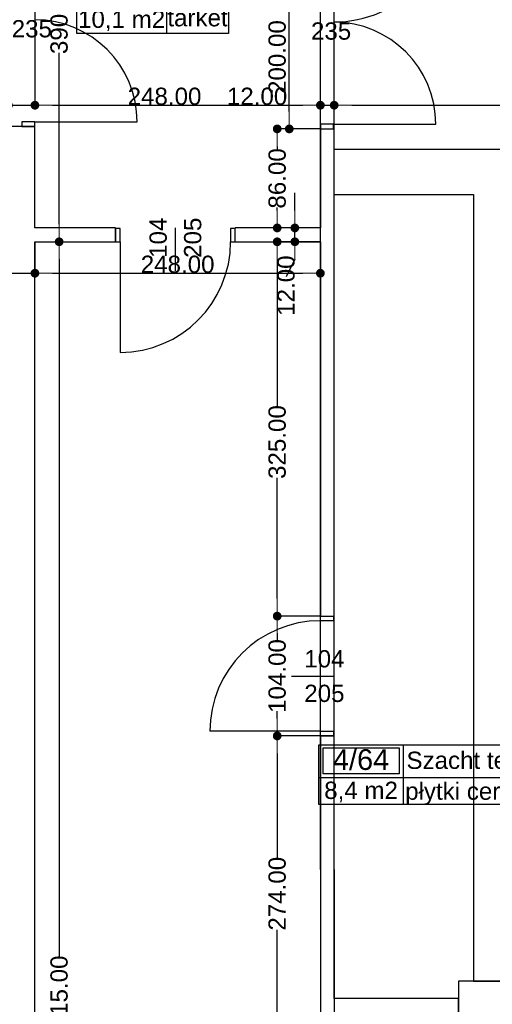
# Model space of a CAD drawing. Header units: millimetres. Extents: x -166872 to -65719, y 14266 to 44345.
# Tile 52 of 65: x -103991 to -99884, y 24589 to 33137. Entities that reach past the tile are written whole.
import ezdxf
from ezdxf.enums import TextEntityAlignment as Align

# ---------------------------------------------------------------- set-up
doc = ezdxf.new("R2010")
doc.units = ezdxf.units.MM
doc.header["$MEASUREMENT"] = 0
for name, color, linetype in [('Drzwi', 7, 'Continuous'), ('Obiekt', 7, 'Continuous'), ('Strefa', 7, 'Continuous'), ('Wymiary', 63, 'Continuous'), ('Ściana', 7, 'Continuous')]:
    doc.layers.add(name, color=color, linetype=linetype)
doc.styles.add('Arial', font='txt')
doc.dimstyles.new('GENERATED_STYLE__1', dxfattribs={"dimtxt": 150, "dimasz": 152, "dimexe": 0.18, "dimexo": 0, "dimgap": 0.09, "dimtad": 1, "dimtih": 1, "dimtoh": 1, "dimlfac": 0.1, "dimzin": 0, "dimdsep": 46, "dimtxsty": 'Arial', "dimblk": 'ARROWHEAD_11', "dimblk1": 'ARROWHEAD_11', "dimblk2": 'ARROWHEAD_11', "dimcen": 0.09, "dimclrd": 114, "dimclre": 114, "dimclrt": 114, "dimazin": 0, "dimtfac": 1, "dimtdec": 4, "dimtmove": 0, "dimatfit": 3, "dimfxl": 1, "dimtolj": 1, "dimtzin": 0, "dimarcsym": 0})
doc.dimstyles.new('GENERATED_STYLE__2', dxfattribs={"dimtxt": 150, "dimasz": 152, "dimexe": 0.18, "dimexo": 0, "dimgap": 0.09, "dimtad": 1, "dimlfac": 0.1, "dimzin": 0, "dimdsep": 46, "dimtxsty": 'Arial', "dimblk": 'ARROWHEAD_11', "dimblk1": 'ARROWHEAD_11', "dimblk2": 'ARROWHEAD_11', "dimcen": 0.09, "dimclrd": 114, "dimclre": 114, "dimclrt": 114, "dimazin": 0, "dimtfac": 1, "dimtdec": 4, "dimtmove": 0, "dimatfit": 3, "dimfxl": 1, "dimtolj": 1, "dimtzin": 0, "dimarcsym": 0})
doc.dimstyles.new('GENERATED_STYLE__3', dxfattribs={"dimtxt": 150, "dimasz": 152, "dimexe": 0.18, "dimexo": 0, "dimgap": 0.09, "dimtad": 1, "dimlfac": 0.1, "dimzin": 0, "dimdsep": 46, "dimtxsty": 'Arial', "dimblk": 'ARROWHEAD_11', "dimblk1": 'ARROWHEAD_11', "dimblk2": 'ARROWHEAD_11', "dimcen": 0.09, "dimclrd": 114, "dimclre": 114, "dimclrt": 114, "dimazin": 0, "dimtfac": 1, "dimtdec": 4, "dimtmove": 2, "dimatfit": 3, "dimfxl": 1, "dimtolj": 1, "dimtzin": 0, "dimarcsym": 0})

# ---------------------------------------------------------------- blocks, each defined once
blk = doc.blocks.new('Śluza_4_59_59', base_point=(-102715.4, 33253.2))
at = {"layer": 'Strefa'}
for p, q in [((-103494.5, 33536), (-102175.4, 33536)), ((-103494.5, 33017.5), (-103494.5, 33536)), ((-103455.5, 33510.1), (-102754.4, 33510.1)), ((-103455.5, 33283.8), (-103455.5, 33510.1)), ((-102754.4, 33510.1), (-102754.4, 33283.8)), ((-102715.4, 33536), (-102715.4, 33017.5)), ((-102175.4, 33536), (-102175.4, 33017.5)), ((-103494.5, 33253.2), (-102175.4, 33253.2)), ((-102754.4, 33283.8), (-103455.5, 33283.8)), ((-102175.4, 33017.5), (-103494.5, 33017.5))]:
    blk.add_line(p, q, dxfattribs=at)
at = {"layer": 'Strefa', "style": 'Arial'}
for tag, height, p in [('ROOM_NUMBER', 180, (-103104.9, 33408.1)), ('ROOM_NAME', 150, (-102445.4, 33393.4)), ('ROOM_CALC_AREA', 150, (-103104.9, 33141.1)), ('floor_f', 150, (-102445.4, 33154.5))]:
    blk.add_attdef(tag, text='', height=height, dxfattribs=at).set_placement(p, align=Align.MIDDLE_CENTER)
blk = doc.blocks.new('Szacht tech._4_64_64', base_point=(-100657.4, 26559.1))
at = {"layer": 'Strefa'}
for p, q in [((-101391.5, 26841.9), (-99449.3, 26841.9)), ((-101391.5, 26323.4), (-101391.5, 26841.9)), ((-100657.4, 26841.9), (-100657.4, 26323.4)), ((-99449.3, 26841.9), (-99449.3, 26323.4)), ((-101354.8, 26816), (-100694.1, 26816)), ((-101354.8, 26589.7), (-101354.8, 26816)), ((-100694.1, 26816), (-100694.1, 26589.7)), ((-100694.1, 26589.7), (-101354.8, 26589.7)), ((-101391.5, 26559.1), (-99449.3, 26559.1)), ((-99449.3, 26323.4), (-101391.5, 26323.4))]:
    blk.add_line(p, q, dxfattribs=at)
at = {"layer": 'Strefa', "style": 'Arial'}
for tag, height, p in [('ROOM_NUMBER', 180, (-101024.4, 26714)), ('ROOM_NAME', 150, (-100053.3, 26707.9)), ('ROOM_CALC_AREA', 150, (-101024.4, 26447)), ('floor_f', 150, (-100053.3, 26440))]:
    blk.add_attdef(tag, text='', height=height, dxfattribs=at).set_placement(p, align=Align.MIDDLE_CENTER)
blk = doc.blocks.new('ARROWHEAD_11')
at = {"color": 0, "linetype": 'Continuous', "lineweight": 0}
blk.add_line((0, 0), (-1, 0), dxfattribs=at)
at = {"color": 0, "linetype": 'Continuous', "lineweight": 0, "const_width": 0.25, "flags": 128}
blk.add_lwpolyline([(-0.125, 0, 1), (0.125, 0, 1)], format="xyb", close=True, dxfattribs=at)
blk = doc.blocks.new('*D5659')
at = {"layer": 'Defpoints', "color": 0}
for p in [(-101378, 25759.3), (-101378, 16957.2), (-101928, 16399.3)]:
    blk.add_point(p, dxfattribs=at)
at = {"layer": 'Wymiary', "color": 114, "lineweight": -2}
for p, q in [((-101378, 25759.3), (-101378, 16957)), ((-101928, 16399.3), (-101928, 16957.4)), ((-101776, 16957.2), (-101530, 16957.2))]:
    blk.add_line(p, q, dxfattribs=at)
at = {"layer": 'Wymiary', "color": 114, "lineweight": -2, "xscale": 152, "yscale": 152, "zscale": 152, "rotation": 180}
blk.add_blockref('ARROWHEAD_11', (-101928, 16957.2), dxfattribs=at)
at = {"layer": 'Wymiary', "color": 114, "lineweight": -2, "xscale": 152, "yscale": 152, "zscale": 152}
blk.add_blockref('ARROWHEAD_11', (-101378, 16957.2), dxfattribs=at)
at = {"layer": 'Wymiary', "color": 114, "lineweight": 13, "insert": (-101653, 17033.9), "char_height": 150, "attachment_point": 5, "style": 'Arial'}
blk.add_mtext('\\A1;55.00', dxfattribs=at)
blk = doc.blocks.new('*D5660')
at = {"layer": 'Defpoints', "color": 0}
for p in [(-101378, 25759.3), (-101258, 25759.3), (-101258, 16957.2)]:
    blk.add_point(p, dxfattribs=at)
at = {"layer": 'Wymiary', "color": 114, "lineweight": -2}
for p, q in [((-101378, 25759.3), (-101378, 16957)), ((-101258, 25759.3), (-101258, 16957)), ((-101530, 16957.2), (-101682, 16957.2)), ((-101378, 16957.2), (-101258, 16957.2)), ((-100954, 16957.2), (-101106, 16957.2)), ((-100462.4, 16957.2), (-100954, 16957.2))]:
    blk.add_line(p, q, dxfattribs=at)
at = {"layer": 'Wymiary', "color": 114, "lineweight": -2, "xscale": 152, "yscale": 152, "zscale": 152}
blk.add_blockref('ARROWHEAD_11', (-101378, 16957.2), dxfattribs=at)
at = {"layer": 'Wymiary', "color": 114, "lineweight": -2, "xscale": 152, "yscale": 152, "zscale": 152, "rotation": 180}
blk.add_blockref('ARROWHEAD_11', (-101258, 16957.2), dxfattribs=at)
at = {"layer": 'Wymiary', "color": 114, "lineweight": 13, "insert": (-100708.2, 17033.9), "char_height": 150, "attachment_point": 5, "style": 'Arial'}
blk.add_mtext('\\A1;12.00', dxfattribs=at)
blk = doc.blocks.new('*D5661')
at = {"layer": 'Defpoints', "color": 0}
for p in [(-101258, 25759.3), (-98938, 16957.2), (-98938, 16399.3)]:
    blk.add_point(p, dxfattribs=at)
at = {"layer": 'Wymiary', "color": 114, "lineweight": -2}
for p, q in [((-101258, 25759.3), (-101258, 16957)), ((-101106, 16957.2), (-99090, 16957.2)), ((-98938, 16399.3), (-98938, 16957.4))]:
    blk.add_line(p, q, dxfattribs=at)
at = {"layer": 'Wymiary', "color": 114, "lineweight": -2, "xscale": 152, "yscale": 152, "zscale": 152, "rotation": 180}
blk.add_blockref('ARROWHEAD_11', (-101258, 16957.2), dxfattribs=at)
at = {"layer": 'Wymiary', "color": 114, "lineweight": -2, "xscale": 152, "yscale": 152, "zscale": 152}
blk.add_blockref('ARROWHEAD_11', (-98938, 16957.2), dxfattribs=at)
at = {"layer": 'Wymiary', "color": 114, "lineweight": 13, "insert": (-99984.2, 17033.9), "char_height": 150, "attachment_point": 5, "style": 'Arial'}
blk.add_mtext('\\A1;232.00', dxfattribs=at)
blk = doc.blocks.new('*D5709')
at = {"layer": 'Defpoints', "color": 0}
for p in [(-101458, 35119.3), (-101378, 34730.8), (-101378, 25759.3)]:
    blk.add_point(p, dxfattribs=at)
at = {"layer": 'Wymiary', "color": 114, "lineweight": -2}
for p, q in [((-101458, 35119.3), (-101458, 34730.6)), ((-102151.4, 34730.8), (-101762, 34730.8)), ((-101762, 34730.8), (-101610, 34730.8)), ((-101458, 34730.8), (-101378, 34730.8)), ((-101378, 25759.3), (-101378, 34731)), ((-101226, 34730.8), (-101074, 34730.8))]:
    blk.add_line(p, q, dxfattribs=at)
at = {"layer": 'Wymiary', "color": 114, "lineweight": -2, "xscale": 152, "yscale": 152, "zscale": 152}
blk.add_blockref('ARROWHEAD_11', (-101458, 34730.8), dxfattribs=at)
at = {"layer": 'Wymiary', "color": 114, "lineweight": -2, "xscale": 152, "yscale": 152, "zscale": 152, "rotation": 180}
blk.add_blockref('ARROWHEAD_11', (-101378, 34730.8), dxfattribs=at)
at = {"layer": 'Wymiary', "color": 114, "lineweight": 13, "insert": (-101956.8, 34807.5), "char_height": 150, "attachment_point": 5, "style": 'Arial'}
blk.add_mtext('\\A1;8.00', dxfattribs=at)
blk = doc.blocks.new('*D5710')
at = {"layer": 'Defpoints', "color": 0}
for p in [(-101258, 34730.8), (-101378, 25759.3), (-101258, 25759.3)]:
    blk.add_point(p, dxfattribs=at)
at = {"layer": 'Wymiary', "color": 114, "lineweight": -2}
for p, q in [((-101530, 34730.8), (-101682, 34730.8)), ((-101378, 25759.3), (-101378, 34731)), ((-101378, 34730.8), (-101258, 34730.8)), ((-101258, 25759.3), (-101258, 34731)), ((-100954, 34730.8), (-101106, 34730.8)), ((-100462.4, 34730.8), (-100954, 34730.8))]:
    blk.add_line(p, q, dxfattribs=at)
at = {"layer": 'Wymiary', "color": 114, "lineweight": -2, "xscale": 152, "yscale": 152, "zscale": 152}
blk.add_blockref('ARROWHEAD_11', (-101378, 34730.8), dxfattribs=at)
at = {"layer": 'Wymiary', "color": 114, "lineweight": -2, "xscale": 152, "yscale": 152, "zscale": 152, "rotation": 180}
blk.add_blockref('ARROWHEAD_11', (-101258, 34730.8), dxfattribs=at)
at = {"layer": 'Wymiary', "color": 114, "lineweight": 13, "insert": (-100708.2, 34807.5), "char_height": 150, "attachment_point": 5, "style": 'Arial'}
blk.add_mtext('\\A1;12.00', dxfattribs=at)
blk = doc.blocks.new('*D5711')
at = {"layer": 'Defpoints', "color": 0}
for p in [(-96798, 34730.8), (-96798, 34704.3), (-101258, 25759.3)]:
    blk.add_point(p, dxfattribs=at)
at = {"layer": 'Wymiary', "color": 114, "lineweight": -2}
for p, q in [((-101258, 25759.3), (-101258, 34731)), ((-101106, 34730.8), (-96950, 34730.8)), ((-96798, 34704.3), (-96798, 34731))]:
    blk.add_line(p, q, dxfattribs=at)
at = {"layer": 'Wymiary', "color": 114, "lineweight": -2, "xscale": 152, "yscale": 152, "zscale": 152, "rotation": 180}
blk.add_blockref('ARROWHEAD_11', (-101258, 34730.8), dxfattribs=at)
at = {"layer": 'Wymiary', "color": 114, "lineweight": -2, "xscale": 152, "yscale": 152, "zscale": 152}
blk.add_blockref('ARROWHEAD_11', (-96798, 34730.8), dxfattribs=at)
at = {"layer": 'Wymiary', "color": 114, "lineweight": 13, "insert": (-99028, 34807.5), "char_height": 150, "attachment_point": 5, "style": 'Arial'}
blk.add_mtext('\\A1;446.00', dxfattribs=at)
blk = doc.blocks.new('*D5743')
at = {"layer": 'Defpoints', "color": 0}
for p in [(-104088, 33769.3), (-103858, 33769.3), (-103858, 32394.6)]:
    blk.add_point(p, dxfattribs=at)
at = {"layer": 'Wymiary', "color": 114, "lineweight": -2}
for p, q in [((-104088, 33769.3), (-104088, 32394.4)), ((-103858, 33769.3), (-103858, 32394.4)), ((-104900.3, 32394.6), (-104392, 32394.6)), ((-104392, 32394.6), (-104240, 32394.6)), ((-104088, 32394.6), (-103858, 32394.6)), ((-103706, 32394.6), (-103554, 32394.6))]:
    blk.add_line(p, q, dxfattribs=at)
at = {"layer": 'Wymiary', "color": 114, "lineweight": -2, "xscale": 152, "yscale": 152, "zscale": 152}
blk.add_blockref('ARROWHEAD_11', (-104088, 32394.6), dxfattribs=at)
at = {"layer": 'Wymiary', "color": 114, "lineweight": -2, "xscale": 152, "yscale": 152, "zscale": 152, "rotation": 180}
blk.add_blockref('ARROWHEAD_11', (-103858, 32394.6), dxfattribs=at)
at = {"layer": 'Wymiary', "color": 114, "lineweight": 13, "insert": (-104646.2, 32471.3), "char_height": 150, "attachment_point": 5, "style": 'Arial'}
blk.add_mtext('\\A1;23.00', dxfattribs=at)
blk = doc.blocks.new('*D5744')
at = {"layer": 'Defpoints', "color": 0}
for p in [(-103858, 33769.3), (-101378, 32394.6), (-101378, 25759.3)]:
    blk.add_point(p, dxfattribs=at)
at = {"layer": 'Wymiary', "color": 114, "lineweight": -2}
for p, q in [((-103858, 33769.3), (-103858, 32394.4)), ((-103706, 32394.6), (-101530, 32394.6)), ((-101378, 25759.3), (-101378, 32394.8))]:
    blk.add_line(p, q, dxfattribs=at)
at = {"layer": 'Wymiary', "color": 114, "lineweight": -2, "xscale": 152, "yscale": 152, "zscale": 152, "rotation": 180}
blk.add_blockref('ARROWHEAD_11', (-103858, 32394.6), dxfattribs=at)
at = {"layer": 'Wymiary', "color": 114, "lineweight": -2, "xscale": 152, "yscale": 152, "zscale": 152}
blk.add_blockref('ARROWHEAD_11', (-101378, 32394.6), dxfattribs=at)
at = {"layer": 'Wymiary', "color": 114, "lineweight": 13, "insert": (-102731.8, 32471.3), "char_height": 150, "attachment_point": 5, "style": 'Arial'}
blk.add_mtext('\\A1;248.00', dxfattribs=at)
blk = doc.blocks.new('*D5745')
at = {"layer": 'Defpoints', "color": 0}
for p in [(-101258, 32394.6), (-101378, 25759.3), (-101258, 25759.3)]:
    blk.add_point(p, dxfattribs=at)
at = {"layer": 'Wymiary', "color": 114, "lineweight": -2}
for p, q in [((-102173.7, 32394.6), (-101682, 32394.6)), ((-101682, 32394.6), (-101530, 32394.6)), ((-101378, 25759.3), (-101378, 32394.8)), ((-101378, 32394.6), (-101258, 32394.6)), ((-101258, 25759.3), (-101258, 32394.8)), ((-101106, 32394.6), (-100954, 32394.6))]:
    blk.add_line(p, q, dxfattribs=at)
at = {"layer": 'Wymiary', "color": 114, "lineweight": -2, "xscale": 152, "yscale": 152, "zscale": 152}
blk.add_blockref('ARROWHEAD_11', (-101378, 32394.6), dxfattribs=at)
at = {"layer": 'Wymiary', "color": 114, "lineweight": -2, "xscale": 152, "yscale": 152, "zscale": 152, "rotation": 180}
blk.add_blockref('ARROWHEAD_11', (-101258, 32394.6), dxfattribs=at)
at = {"layer": 'Wymiary', "color": 114, "lineweight": 13, "insert": (-101927.9, 32471.3), "char_height": 150, "attachment_point": 5, "style": 'Arial'}
blk.add_mtext('\\A1;12.00', dxfattribs=at)
blk = doc.blocks.new('*D5746')
at = {"layer": 'Defpoints', "color": 0}
for p in [(-96238, 33084.3), (-96238, 32394.6), (-101258, 25759.3)]:
    blk.add_point(p, dxfattribs=at)
at = {"layer": 'Wymiary', "color": 114, "lineweight": -2}
for p, q in [((-96238, 33084.3), (-96238, 32394.4)), ((-101258, 25759.3), (-101258, 32394.8)), ((-101106, 32394.6), (-96390, 32394.6))]:
    blk.add_line(p, q, dxfattribs=at)
at = {"layer": 'Wymiary', "color": 114, "lineweight": -2, "xscale": 152, "yscale": 152, "zscale": 152, "rotation": 180}
blk.add_blockref('ARROWHEAD_11', (-101258, 32394.6), dxfattribs=at)
at = {"layer": 'Wymiary', "color": 114, "lineweight": -2, "xscale": 152, "yscale": 152, "zscale": 152}
blk.add_blockref('ARROWHEAD_11', (-96238, 32394.6), dxfattribs=at)
at = {"layer": 'Wymiary', "color": 114, "lineweight": 13, "insert": (-98861.8, 32471.3), "char_height": 150, "attachment_point": 5, "style": 'Arial'}
blk.add_mtext('\\A1;502.00', dxfattribs=at)
blk = doc.blocks.new('*D5963')
at = {"layer": 'Defpoints', "color": 0}
for p in [(-101378, 25759.3), (-101258, 25759.3), (-101258, 17777.2)]:
    blk.add_point(p, dxfattribs=at)
at = {"layer": 'Wymiary', "color": 114, "lineweight": -2}
for p, q in [((-101378, 25759.3), (-101378, 17777)), ((-101258, 25759.3), (-101258, 17777)), ((-102173.7, 17777.2), (-101682, 17777.2)), ((-101682, 17777.2), (-101530, 17777.2)), ((-101378, 17777.2), (-101258, 17777.2)), ((-101106, 17777.2), (-100954, 17777.2))]:
    blk.add_line(p, q, dxfattribs=at)
at = {"layer": 'Wymiary', "color": 114, "lineweight": -2, "xscale": 152, "yscale": 152, "zscale": 152}
blk.add_blockref('ARROWHEAD_11', (-101378, 17777.2), dxfattribs=at)
at = {"layer": 'Wymiary', "color": 114, "lineweight": -2, "xscale": 152, "yscale": 152, "zscale": 152, "rotation": 180}
blk.add_blockref('ARROWHEAD_11', (-101258, 17777.2), dxfattribs=at)
at = {"layer": 'Wymiary', "color": 114, "lineweight": 13, "insert": (-101927.9, 17853.9), "char_height": 150, "attachment_point": 5, "style": 'Arial'}
blk.add_mtext('\\A1;12.00', dxfattribs=at)
blk = doc.blocks.new('*D5964')
at = {"layer": 'Defpoints', "color": 0}
for p in [(-101258, 25759.3), (-100008, 17979.3), (-100008, 17777.2)]:
    blk.add_point(p, dxfattribs=at)
at = {"layer": 'Wymiary', "color": 114, "lineweight": -2}
for p, q in [((-101258, 25759.3), (-101258, 17777)), ((-100008, 17979.3), (-100008, 17777)), ((-101106, 17777.2), (-100160, 17777.2))]:
    blk.add_line(p, q, dxfattribs=at)
at = {"layer": 'Wymiary', "color": 114, "lineweight": -2, "xscale": 152, "yscale": 152, "zscale": 152, "rotation": 180}
blk.add_blockref('ARROWHEAD_11', (-101258, 17777.2), dxfattribs=at)
at = {"layer": 'Wymiary', "color": 114, "lineweight": -2, "xscale": 152, "yscale": 152, "zscale": 152}
blk.add_blockref('ARROWHEAD_11', (-100008, 17777.2), dxfattribs=at)
at = {"layer": 'Wymiary', "color": 114, "lineweight": 13, "insert": (-100633, 17853.9), "char_height": 150, "attachment_point": 5, "style": 'Arial'}
blk.add_mtext('\\A1;125.00', dxfattribs=at)
blk = doc.blocks.new('*D6003')
at = {"layer": 'Defpoints', "color": 0}
for p in [(-101753, 26919.3), (-101378, 26919.3), (-101378, 24179.3)]:
    blk.add_point(p, dxfattribs=at)
at = {"layer": 'Wymiary', "color": 114, "lineweight": -2}
for p, q in [((-101378, 26919.3), (-101753.2, 26919.3)), ((-101753, 26767.3), (-101753, 25861.8)), ((-101753, 24331.3), (-101753, 25236.8)), ((-101378, 24179.3), (-101753.2, 24179.3))]:
    blk.add_line(p, q, dxfattribs=at)
at = {"layer": 'Wymiary', "color": 114, "lineweight": -2, "xscale": 152, "yscale": 152, "zscale": 152}
for p, rotation in [((-101753, 26919.3), 90), ((-101753, 24179.3), 270)]:
    blk.add_blockref('ARROWHEAD_11', p, dxfattribs=dict(at, rotation=rotation))
at = {"layer": 'Wymiary', "color": 114, "lineweight": 13, "insert": (-101753, 25549.3), "char_height": 150, "attachment_point": 5, "rotation": 90, "style": 'Arial'}
blk.add_mtext('\\A1;274.00', dxfattribs=at)
blk = doc.blocks.new('*D6004')
at = {"layer": 'Defpoints', "color": 0}
for p in [(-101753, 27959.3), (-101378, 27959.3), (-101378, 26919.3)]:
    blk.add_point(p, dxfattribs=at)
at = {"layer": 'Wymiary', "color": 114, "lineweight": -2}
for p, q in [((-101378, 27959.3), (-101753.2, 27959.3)), ((-101753, 27807.3), (-101753, 27743.5)), ((-101753, 27071.3), (-101753, 27135.2)), ((-101378, 26919.3), (-101753.2, 26919.3))]:
    blk.add_line(p, q, dxfattribs=at)
at = {"layer": 'Wymiary', "color": 114, "lineweight": -2, "xscale": 152, "yscale": 152, "zscale": 152}
for p, rotation in [((-101753, 27959.3), 90), ((-101753, 26919.3), 270)]:
    blk.add_blockref('ARROWHEAD_11', p, dxfattribs=dict(at, rotation=rotation))
at = {"layer": 'Wymiary', "color": 114, "lineweight": 13, "insert": (-101753, 27439.3), "char_height": 150, "attachment_point": 5, "rotation": 90, "style": 'Arial'}
blk.add_mtext('\\A1;104.00', dxfattribs=at)
blk = doc.blocks.new('*D6005')
at = {"layer": 'Defpoints', "color": 0}
for p in [(-101753, 31209.3), (-101378, 31209.3), (-101378, 27959.3)]:
    blk.add_point(p, dxfattribs=at)
at = {"layer": 'Wymiary', "color": 114, "lineweight": -2}
for p, q in [((-101378, 31209.3), (-101753.2, 31209.3)), ((-101753, 31057.3), (-101753, 29781.6)), ((-101753, 28111.3), (-101753, 29159.4)), ((-101378, 27959.3), (-101753.2, 27959.3))]:
    blk.add_line(p, q, dxfattribs=at)
at = {"layer": 'Wymiary', "color": 114, "lineweight": -2, "xscale": 152, "yscale": 152, "zscale": 152}
for p, rotation in [((-101753, 31209.3), 90), ((-101753, 27959.3), 270)]:
    blk.add_blockref('ARROWHEAD_11', p, dxfattribs=dict(at, rotation=rotation))
at = {"layer": 'Wymiary', "color": 114, "lineweight": 13, "insert": (-101753, 29470.5), "char_height": 150, "attachment_point": 5, "rotation": 90, "style": 'Arial'}
blk.add_mtext('\\A1;325.00', dxfattribs=at)
blk = doc.blocks.new('*D6006')
at = {"layer": 'Defpoints', "color": 0}
for p in [(-101599.7, 31329.3), (-101378, 31329.3), (-101378, 31209.3)]:
    blk.add_point(p, dxfattribs=at)
at = {"layer": 'Wymiary', "color": 114, "lineweight": -2}
for p, q in [((-101599.7, 31481.3), (-101599.7, 31633.3)), ((-101378, 31329.3), (-101599.8, 31329.3)), ((-101599.7, 31209.3), (-101599.7, 31329.3)), ((-101378, 31209.3), (-101599.8, 31209.3)), ((-101599.7, 31057.3), (-101676.3, 30905.3))]:
    blk.add_line(p, q, dxfattribs=at)
at = {"layer": 'Wymiary', "color": 114, "lineweight": -2, "xscale": 152, "yscale": 152, "zscale": 152}
for p, rotation in [((-101599.7, 31329.3), 270), ((-101599.7, 31209.3), 90)]:
    blk.add_blockref('ARROWHEAD_11', p, dxfattribs=dict(at, rotation=rotation))
at = {"layer": 'Wymiary', "color": 114, "lineweight": 13, "insert": (-101676.3, 30828.6), "char_height": 150, "attachment_point": 5, "rotation": 90, "style": 'Arial'}
blk.add_mtext('\\A1;12.00', dxfattribs=at)
blk = doc.blocks.new('*D6007')
at = {"layer": 'Defpoints', "color": 0}
for p in [(-101753, 32189.3), (-101378, 32189.3), (-101378, 31329.3)]:
    blk.add_point(p, dxfattribs=at)
at = {"layer": 'Wymiary', "color": 114, "lineweight": -2}
for p, q in [((-101378, 32189.3), (-101753.2, 32189.3)), ((-101753, 32037.3), (-101753, 32012.3)), ((-101753, 31481.3), (-101753, 31506.3)), ((-101378, 31329.3), (-101753.2, 31329.3))]:
    blk.add_line(p, q, dxfattribs=at)
at = {"layer": 'Wymiary', "color": 114, "lineweight": -2, "xscale": 152, "yscale": 152, "zscale": 152}
for p, rotation in [((-101753, 32189.3), 90), ((-101753, 31329.3), 270)]:
    blk.add_blockref('ARROWHEAD_11', p, dxfattribs=dict(at, rotation=rotation))
at = {"layer": 'Wymiary', "color": 114, "lineweight": 13, "insert": (-101753, 31759.3), "char_height": 150, "attachment_point": 5, "rotation": 90, "style": 'Arial'}
blk.add_mtext('\\A1;86.00', dxfattribs=at)
blk = doc.blocks.new('*D6008')
at = {"layer": 'Defpoints', "color": 0}
for p in [(-101648, 34189.3), (-101378, 34189.3), (-101378, 32189.3)]:
    blk.add_point(p, dxfattribs=at)
at = {"layer": 'Wymiary', "color": 114, "lineweight": -2}
for p, q in [((-101378, 34189.3), (-101648.2, 34189.3)), ((-101648, 32341.3), (-101648, 34037.3)), ((-101378, 32189.3), (-101648.2, 32189.3))]:
    blk.add_line(p, q, dxfattribs=at)
at = {"layer": 'Wymiary', "color": 114, "lineweight": -2, "xscale": 152, "yscale": 152, "zscale": 152}
for p, rotation in [((-101648, 34189.3), 90), ((-101648, 32189.3), 270)]:
    blk.add_blockref('ARROWHEAD_11', p, dxfattribs=dict(at, rotation=rotation))
at = {"layer": 'Wymiary', "color": 114, "lineweight": 13, "insert": (-101753, 32812.8), "char_height": 150, "attachment_point": 5, "rotation": 90, "style": 'Arial'}
blk.add_mtext('\\A1;200.00', dxfattribs=at)
blk = doc.blocks.new('*D6027')
at = {"layer": 'Defpoints', "color": 0}
for p in [(-104098, 31639.3), (-103858, 31209.3), (-103858, 30936.2)]:
    blk.add_point(p, dxfattribs=at)
at = {"layer": 'Wymiary', "color": 114, "lineweight": -2}
for p, q in [((-104098, 31639.3), (-104098, 30936)), ((-103858, 31209.3), (-103858, 30936)), ((-104910.3, 30936.2), (-104402, 30936.2)), ((-104402, 30936.2), (-104250, 30936.2)), ((-104098, 30936.2), (-103858, 30936.2)), ((-103706, 30936.2), (-103554, 30936.2))]:
    blk.add_line(p, q, dxfattribs=at)
at = {"layer": 'Wymiary', "color": 114, "lineweight": -2, "xscale": 152, "yscale": 152, "zscale": 152}
blk.add_blockref('ARROWHEAD_11', (-104098, 30936.2), dxfattribs=at)
at = {"layer": 'Wymiary', "color": 114, "lineweight": -2, "xscale": 152, "yscale": 152, "zscale": 152, "rotation": 180}
blk.add_blockref('ARROWHEAD_11', (-103858, 30936.2), dxfattribs=at)
at = {"layer": 'Wymiary', "color": 114, "lineweight": 13, "insert": (-104656.2, 31012.9), "char_height": 150, "attachment_point": 5, "style": 'Arial'}
blk.add_mtext('\\A1;24.00', dxfattribs=at)
blk = doc.blocks.new('*D6028')
at = {"layer": 'Defpoints', "color": 0}
for p in [(-103858, 31209.3), (-101378, 31209.3), (-101378, 30936.2)]:
    blk.add_point(p, dxfattribs=at)
at = {"layer": 'Wymiary', "color": 114, "lineweight": -2}
for p, q in [((-103858, 31209.3), (-103858, 30936)), ((-101378, 31209.3), (-101378, 30936)), ((-103706, 30936.2), (-101530, 30936.2))]:
    blk.add_line(p, q, dxfattribs=at)
at = {"layer": 'Wymiary', "color": 114, "lineweight": -2, "xscale": 152, "yscale": 152, "zscale": 152, "rotation": 180}
blk.add_blockref('ARROWHEAD_11', (-103858, 30936.2), dxfattribs=at)
at = {"layer": 'Wymiary', "color": 114, "lineweight": -2, "xscale": 152, "yscale": 152, "zscale": 152}
blk.add_blockref('ARROWHEAD_11', (-101378, 30936.2), dxfattribs=at)
at = {"layer": 'Wymiary', "color": 114, "lineweight": 13, "insert": (-102618, 31012.9), "char_height": 150, "attachment_point": 5, "style": 'Arial'}
blk.add_mtext('\\A1;248.00', dxfattribs=at)
blk = doc.blocks.new('*D6189')
at = {"layer": 'Defpoints', "color": 0}
for p in [(-103858, 31209.3), (-103647.7, 31209.3), (-103858, 18059.3)]:
    blk.add_point(p, dxfattribs=at)
at = {"layer": 'Wymiary', "color": 114, "lineweight": -2}
for p, q in [((-103858, 31209.3), (-103647.5, 31209.3)), ((-103647.7, 31057.3), (-103647.7, 24996.7)), ((-103647.7, 18211.3), (-103647.7, 24271.9)), ((-103858, 18059.3), (-103647.5, 18059.3))]:
    blk.add_line(p, q, dxfattribs=at)
at = {"layer": 'Wymiary', "color": 114, "lineweight": -2, "xscale": 152, "yscale": 152, "zscale": 152}
for p, rotation in [((-103647.7, 31209.3), 90), ((-103647.7, 18059.3), 270)]:
    blk.add_blockref('ARROWHEAD_11', p, dxfattribs=dict(at, rotation=rotation))
at = {"layer": 'Wymiary', "color": 114, "lineweight": 13, "insert": (-103647.7, 24634.3), "char_height": 150, "attachment_point": 5, "rotation": 90, "style": 'Arial'}
blk.add_mtext('\\A1;1315.00', dxfattribs=at)
blk = doc.blocks.new('*D6190')
at = {"layer": 'Defpoints', "color": 0}
for p in [(-103647.7, 35109.3), (-103508, 35109.3), (-103858, 31209.3)]:
    blk.add_point(p, dxfattribs=at)
at = {"layer": 'Wymiary', "color": 114, "lineweight": -2}
for p, q in [((-103508, 35109.3), (-103647.8, 35109.3)), ((-103647.7, 34957.3), (-103647.7, 33470.5)), ((-103647.7, 31361.3), (-103647.7, 32848.2)), ((-103858, 31209.3), (-103647.5, 31209.3))]:
    blk.add_line(p, q, dxfattribs=at)
at = {"layer": 'Wymiary', "color": 114, "lineweight": -2, "xscale": 152, "yscale": 152, "zscale": 152}
for p, rotation in [((-103647.7, 35109.3), 90), ((-103647.7, 31209.3), 270)]:
    blk.add_blockref('ARROWHEAD_11', p, dxfattribs=dict(at, rotation=rotation))
at = {"layer": 'Wymiary', "color": 114, "lineweight": 13, "insert": (-103647.7, 33159.3), "char_height": 150, "attachment_point": 5, "rotation": 90, "style": 'Arial'}
blk.add_mtext('\\A1;390.00', dxfattribs=at)

msp = doc.modelspace()

# ---------------------------------------------------------------- linework, layer by layer
at = {"layer": 'Drzwi'}
for p, q in [((-103858.019, 32249.32), (-103973.019, 32249.32)), ((-103973.019, 32249.32), (-103973.019, 32209.32)), ((-103858.019, 32209.32), (-103858.019, 32249.32)), ((-103858.019, 32249.32), (-102970.019, 32249.32)), ((-101263.019, 32229.32), (-101378.019, 32229.32)), ((-101378.019, 32229.32), (-101378.019, 32189.32)), ((-101263.019, 32189.32), (-101263.019, 32229.32)), ((-101263.019, 32229.32), (-100375.019, 32229.32)), ((-103973.019, 32209.32), (-103858.019, 32209.32)), ((-103858.019, 32209.32), (-103973.019, 32209.32)), ((-101378.019, 32189.32), (-101263.019, 32189.32)), ((-101378.019, 32189.32), (-101263.019, 32189.32)), ((-103118.019, 31324.32), (-103158.019, 31324.32)), ((-103158.019, 31324.32), (-103158.019, 31209.32)), ((-103158.019, 31209.32), (-103158.019, 31324.32)), ((-103118.019, 31209.32), (-103118.019, 31324.32)), ((-102118.019, 31324.32), (-102158.019, 31324.32)), ((-102158.019, 31324.32), (-102158.019, 31209.32)), ((-102118.019, 31209.32), (-102118.019, 31324.32)), ((-102118.019, 31209.32), (-102118.019, 31324.32)), ((-103158.019, 31209.32), (-103118.019, 31209.32)), ((-103118.019, 31209.32), (-103118.019, 30249.32)), ((-102158.019, 31209.32), (-102118.019, 31209.32)), ((-101378.019, 27919.32), (-101378.019, 27959.32)), ((-101378.019, 27959.32), (-101263.019, 27959.32)), ((-101378.019, 27959.32), (-101263.019, 27959.32)), ((-101263.019, 27959.32), (-101263.019, 27919.32)), ((-101263.019, 27919.32), (-101378.019, 27919.32)), ((-101378.019, 26959.32), (-102338.019, 26959.32)), ((-101378.019, 26919.32), (-101378.019, 26959.32)), ((-101378.019, 26959.32), (-101263.019, 26959.32)), ((-101263.019, 26959.32), (-101263.019, 26919.32)), ((-101263.019, 26919.32), (-101378.019, 26919.32)), ((-101378.019, 26919.32), (-101263.019, 26919.32))]:
    msp.add_line(p, q, dxfattribs=at)
for centre, radius, start, end in [((-101263.019, 34149.32), 1032, 270, 0), ((-103858.019, 32249.32), 888, 0, 90), ((-101263.019, 32229.32), 888, 0, 90), ((-103118.019, 31209.32), 960, 270, 0), ((-101378.019, 26959.32), 960, 90, 180)]:
    msp.add_arc(centre, radius, start, end, dxfattribs=at)
at = {"layer": 'Obiekt'}
for p, q in [((-102638.019, 30957.942), (-102638.019, 31329.32)), ((-101629.397, 27439.32), (-101258.019, 27439.32))]:
    msp.add_line(p, q, dxfattribs=at)
at = {"layer": 'Ściana'}
for p, q in [((-103973.019, 32209.32), (-104088.019, 32209.32)), ((-103858.019, 32209.32), (-103973.019, 32209.32)), ((-101378.019, 32189.32), (-101263.019, 32189.32)), ((-101263.019, 32189.32), (-101258.019, 32189.32)), ((-103158.019, 31324.32), (-103158.019, 31329.32)), ((-103158.019, 31209.32), (-103158.019, 31324.32)), ((-102118.019, 31324.32), (-102118.019, 31329.32)), ((-102118.019, 31209.32), (-102118.019, 31324.32)), ((-101378.019, 27959.32), (-101263.019, 27959.32)), ((-101263.019, 27959.32), (-101258.019, 27959.32)), ((-101378.019, 26919.32), (-101263.019, 26919.32)), ((-101263.019, 26919.32), (-101258.019, 26919.32))]:
    msp.add_line(p, q, dxfattribs=at)
at = {"layer": 'Ściana', "flags": 128}
for points in [[(-103858.019, 31939.32), (-103858.019, 32209.32)], [(-101378.019, 32189.32), (-101378.019, 31329.32)], [(-101258.019, 32009.32), (-101258.019, 32189.32)], [(-100048.019, 32009.32), (-101258.019, 32009.32)], [(-96238.019, 32009.32), (-100048.019, 32009.32)], [(-103858.019, 31329.32), (-103858.019, 31939.32)], [(-101258.019, 27959.32), (-101258.019, 31619.32)], [(-101258.019, 31619.32), (-100048.019, 31619.32)], [(-100048.019, 31619.32), (-100048.019, 31469.32)], [(-100048.019, 31469.32), (-100048.019, 24789.32)], [(-103158.019, 31329.32), (-103858.019, 31329.32)], [(-101378.019, 31329.32), (-102118.019, 31329.32)], [(-103858.019, 19589.32), (-103858.019, 31209.32)], [(-103858.019, 31209.32), (-103158.019, 31209.32)], [(-102118.019, 31209.32), (-101378.019, 31209.32)], [(-101378.019, 31209.32), (-101378.019, 27959.32)], [(-101378.019, 26919.32), (-101378.019, 24139.32)], [(-101258.019, 24639.32), (-101258.019, 26919.32)], [(-97198.019, 24789.32), (-100178.019, 24789.32)], [(-100178.019, 24789.32), (-100178.019, 24309.32)], [(-100048.019, 24789.32), (-99798.019, 24789.32)], [(-100178.019, 24639.32), (-101258.019, 24639.32)], [(-100178.019, 24519.32), (-100178.019, 24639.32)]]:
    msp.add_lwpolyline(points, dxfattribs=at)

# ---------------------------------------------------------------- block references
at = {"layer": 'Strefa'}
ref = msp.add_blockref('Śluza_4_59_59', (-102715.418, 33253.169), dxfattribs=at)
ref.add_attrib('ROOM_NAME', 'Śluza', dxfattribs={"color": 7, "height": 150, "style": 'Arial'}).set_placement((-102445.418, 33393.432), align=Align.MIDDLE_CENTER)
ref.add_attrib('ROOM_NUMBER', '4/59', dxfattribs={"color": 7, "height": 180, "style": 'Arial'}).set_placement((-103104.939, 33408.055), align=Align.MIDDLE_CENTER)
ref.add_attrib('ROOM_CALC_AREA', '10,1 m2', dxfattribs={"color": 7, "height": 150, "style": 'Arial'}).set_placement((-103104.939, 33141.115), align=Align.MIDDLE_CENTER)
ref.add_attrib('floor_f', 'tarket', dxfattribs={"color": 7, "height": 150, "style": 'Arial'}).set_placement((-102445.418, 33154.486), align=Align.MIDDLE_CENTER)
ref = msp.add_blockref('Szacht tech._4_64_64', (-100657.419, 26559.086), dxfattribs=at)
ref.add_attrib('ROOM_NAME', 'Szacht tech.', dxfattribs={"color": 7, "height": 150, "style": 'Arial'}).set_placement((-100053.335, 26707.851), align=Align.MIDDLE_CENTER)
ref.add_attrib('ROOM_NUMBER', '4/64', dxfattribs={"color": 7, "height": 180, "style": 'Arial'}).set_placement((-101024.439, 26714.033), align=Align.MIDDLE_CENTER)
ref.add_attrib('ROOM_CALC_AREA', '8,4 m2', dxfattribs={"color": 7, "height": 150, "style": 'Arial'}).set_placement((-101024.439, 26447.031), align=Align.MIDDLE_CENTER)
ref.add_attrib('floor_f', 'płytki ceram.', dxfattribs={"color": 7, "height": 150, "style": 'Arial'}).set_placement((-100053.335, 26439.986), align=Align.MIDDLE_CENTER)

# ---------------------------------------------------------------- texts
at = {"layer": 'Obiekt', "char_height": 150, "attachment_point": 7, "style": 'Arial'}
for s, insert in [('\\A1;{\\fArial|b0|i0|c238|p38;235}', (-104059.679, 32981.749)), ('\\A1;{\\fArial|b0|i0|c238|p38;235}', (-101459.679, 32961.749)), ('\\A1;{\\fArial|b0|i0|c238|p38;104}', (-101517.845, 27511.852)), ('\\A1;{\\fArial|b0|i0|c238|p38;205}', (-101517.845, 27211.852))]:
    msp.add_mtext(s, dxfattribs=dict(at, insert=insert))
at = {"layer": 'Obiekt', "char_height": 150, "attachment_point": 7, "rotation": 90, "style": 'Arial'}
for s, insert in [('\\A1;{\\fArial|b0|i0|c238|p38;104}', (-102710.55, 31069.494)), ('\\A1;{\\fArial|b0|i0|c238|p38;205}', (-102410.55, 31069.494))]:
    msp.add_mtext(s, dxfattribs=dict(at, insert=insert))

# ---------------------------------------------------------------- dimensions: what is measured, and where the dimension line sits
at = {"layer": 'Wymiary', "lineweight": 13}
for base, p1, p2, dimstyle, picture, middle in [((-103647.663, 35109.32), (-103858.019, 31209.32), (-103508.019, 35109.32), 'GENERATED_STYLE__2', '*D6190', (-103647.663, 33159.32)), ((-101648.019, 34189.32), (-101378.019, 32189.32), (-101378.019, 34189.32), 'GENERATED_STYLE__3', '*D6008', (-101753.019, 32812.833)), ((-101753.019, 32189.32), (-101378.019, 31329.32), (-101378.019, 32189.32), 'GENERATED_STYLE__2', '*D6007', (-101753.019, 31759.32)), ((-101599.667, 31329.32), (-101378.019, 31209.32), (-101378.019, 31329.32), 'GENERATED_STYLE__2', '*D6006', (-101676.343, 30828.644)), ((-103647.663, 31209.32), (-103858.019, 18059.32), (-103858.019, 31209.32), 'GENERATED_STYLE__2', '*D6189', (-103647.663, 24634.32)), ((-101753.019, 31209.32), (-101378.019, 27959.32), (-101378.019, 31209.32), 'GENERATED_STYLE__2', '*D6005', (-101753.019, 29470.491)), ((-101753.019, 27959.32), (-101378.019, 26919.32), (-101378.019, 27959.32), 'GENERATED_STYLE__2', '*D6004', (-101753.019, 27439.32)), ((-101753.019, 26919.32), (-101378.019, 24179.32), (-101378.019, 26919.32), 'GENERATED_STYLE__2', '*D6003', (-101753.019, 25549.32))]:
    dim = msp.add_linear_dim(base=base, p1=p1, p2=p2, angle=90, dimstyle=dimstyle, dxfattribs=at)
    dim.commit()
    dim.dimension.update_dxf_attribs({"geometry": picture, "text_midpoint": middle, "dimtype": 128, "text_rotation": 90})
for base, p1, p2, picture, middle in [((-101378.019, 34730.82), (-101458.019, 35119.32), (-101378.019, 25759.32), '*D5709', (-101956.771, 34730.82)), ((-101258.019, 34730.82), (-101378.019, 25759.32), (-101258.019, 25759.32), '*D5710', (-100708.158, 34730.82)), ((-96798.019, 34730.82), (-101258.019, 25759.32), (-96798.019, 34704.32), '*D5711', (-99028.019, 34730.82)), ((-103858.019, 32394.584), (-104088.019, 33769.32), (-103858.019, 33769.32), '*D5743', (-104646.219, 32394.584)), ((-101378.019, 32394.584), (-103858.019, 33769.32), (-101378.019, 25759.32), '*D5744', (-102731.848, 32394.584)), ((-96238.019, 32394.584), (-101258.019, 25759.32), (-96238.019, 33084.32), '*D5746', (-98861.848, 32394.584)), ((-101258.019, 32394.584), (-101378.019, 25759.32), (-101258.019, 25759.32), '*D5745', (-101927.88, 32394.584)), ((-103858.019, 30936.206), (-104098.019, 31639.32), (-103858.019, 31209.32), '*D6027', (-104656.219, 30936.206)), ((-101378.019, 30936.206), (-103858.019, 31209.32), (-101378.019, 31209.32), '*D6028', (-102618.019, 30936.206)), ((-101258.019, 17777.179), (-101378.019, 25759.32), (-101258.019, 25759.32), '*D5963', (-101927.88, 17777.179)), ((-101378.019, 16957.188), (-101928.019, 16399.32), (-101378.019, 25759.32), '*D5659', (-101653.019, 16957.188)), ((-101258.019, 16957.188), (-101378.019, 25759.32), (-101258.019, 25759.32), '*D5660', (-100708.158, 16957.188)), ((-98938.019, 16957.188), (-101258.019, 25759.32), (-98938.019, 16399.32), '*D5661', (-99984.19, 16957.188)), ((-100008.019, 17777.179), (-101258.019, 25759.32), (-100008.019, 17979.32), '*D5964', (-100633.019, 17777.179))]:
    dim = msp.add_linear_dim(base=base, p1=p1, p2=p2, dimstyle='GENERATED_STYLE__1', dxfattribs=at)
    dim.commit()
    dim.dimension.update_dxf_attribs({"geometry": picture, "text_midpoint": middle, "dimtype": 128})

doc.saveas('drawing.dxf')
